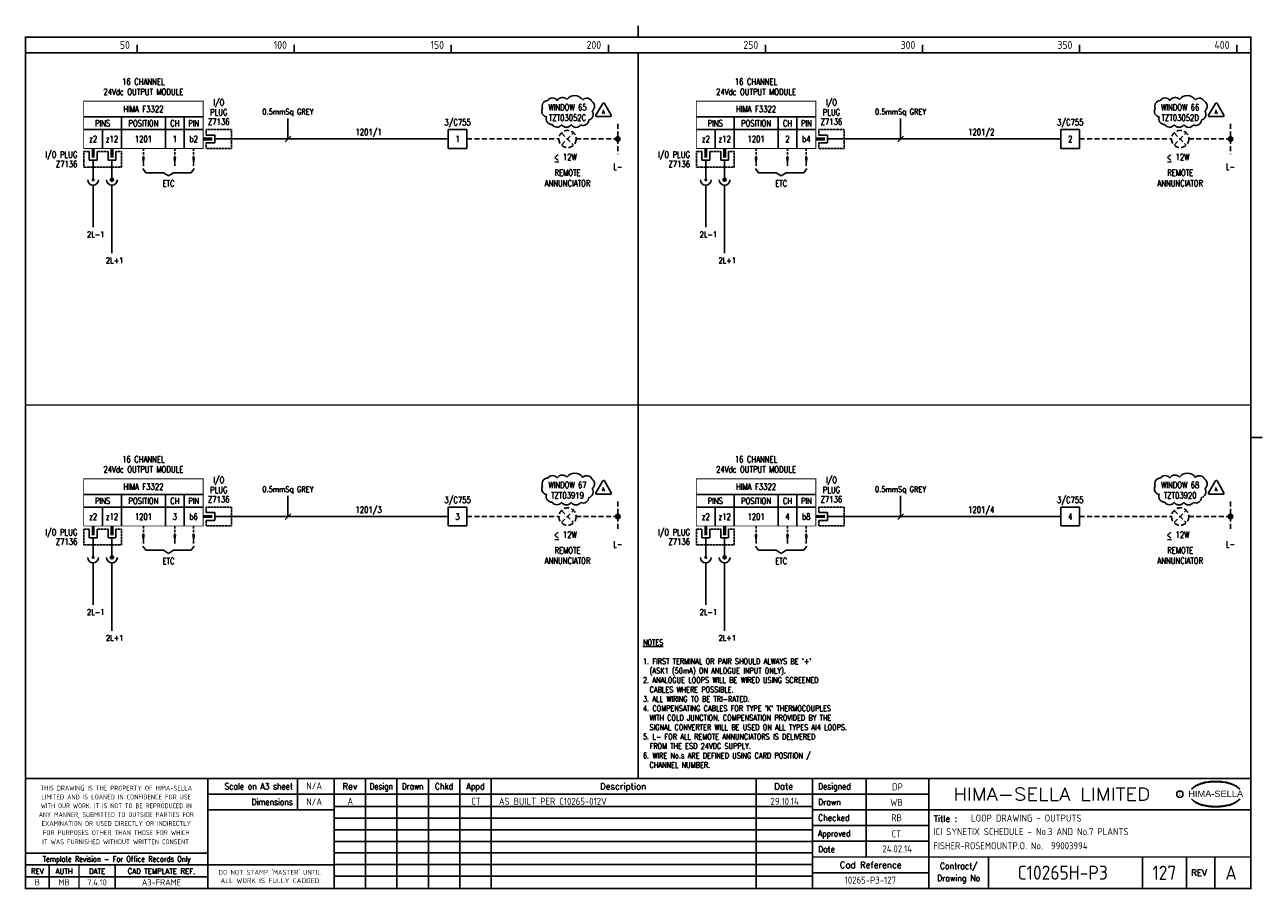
# Model space of a CAD drawing. Extents: x 14 to 408, y 0 to 275.
import ezdxf
from ezdxf.enums import TextEntityAlignment as Align

# ---------------------------------------------------------------- set-up
doc = ezdxf.new("R2010")
doc.units = 0
doc.header["$LTSCALE"] = 0.25
doc.header["$MEASUREMENT"] = 0
doc.linetypes.add('HIDDEN2', pattern=[4.7625, 3.175, -1.5875])
doc.layers.get('0').update_dxf_attribs({"color": 41, "linetype": 'CONTINUOUS'})
for name, color, linetype in [('00-DRG_FRAME', 12, 'CONTINUOUS'), ('01-DRAW', 7, 'CONTINUOUS'), ('04-OUTLINE', 6, 'CONTINUOUS'), ('051-TEXT', 2, 'CONTINUOUS'), ('117', 7, 'CONTINUOUS'), ('117-TEXT', 2, 'CONTINUOUS'), ('DIM', 3, 'CONTINUOUS'), ('LAB', 2, 'CONTINUOUS'), ('RACK', 2, 'CONTINUOUS'), ('SLOT', 2, 'CONTINUOUS'), ('SNA', 2, 'CONTINUOUS'), ('TEXT', 2, 'CONTINUOUS'), ('TPOL', 3, 'CONTINUOUS'), ('XR_FUNCTION', 2, 'CONTINUOUS'), ('XR_MAIN', 2, 'CONTINUOUS')]:
    doc.layers.add(name, color=color, linetype=linetype)
doc.styles.add('ARIAL', font='arial.ttf', dxfattribs={"height": 2.5})
doc.styles.add('CROSSREF', font='romans.shx', dxfattribs={"width": 0.8, "height": 2})
doc.styles.add('FUNCTION', font='ROMANS.shx', dxfattribs={"width": 0.8, "height": 2.5})
doc.styles.add('ISO', font='iso.shx')
doc.styles.add('PINS', font='ROMANS.shx', dxfattribs={"width": 0.8, "height": 2.5})
doc.styles.add('RACK', font='ROMANS.shx', dxfattribs={"width": 0.8, "height": 2.5})
doc.styles.add('ROMAND', font='ROMAND')
doc.styles.add('ROMANS', font='romans.shx', dxfattribs={"width": 0.8})
doc.styles.add('SLOT', font='romans.shx', dxfattribs={"width": 0.8, "height": 2})
doc.styles.add('SYMBOL', font='ROMANS.shx', dxfattribs={"width": 0.8, "height": 20})

# ---------------------------------------------------------------- blocks, each defined once
blk = doc.blocks.new('A3-REVA')
at = {"layer": '051-TEXT', "style": 'ISO'}
for tag, p in [('DESIGNED', (292.01, 31.7)), ('A', (117.73, 27.28)), ('DES', (127.73, 27.28)), ('DRN', (137.73, 27.28)), ('CHKD', (147.73, 27.28)), ('APPD', (157.73, 27.28)), ('DATE', (256, 27.28)), ('DRAWN', (291.72, 26.77)), ('CHECKED', (291.72, 21.89)), ('APPD', (291.65, 16.79)), ('DATE', (291.92, 11.96))]:
    blk.add_attdef(tag, text='', height=2.25, dxfattribs=at).set_placement(p, align=Align.CENTER)
blk.add_attdef('DESCRIPTION', (165.03, 27.28), '', height=2.25, dxfattribs=at)
blk = doc.blocks.new('A3-TITLE')
at = {"layer": '051-TEXT', "style": 'ISO'}
blk.add_attdef('TITLE_1', (315.46, 21.78), '', height=2.25, dxfattribs=at)
for tag, p in [('DRGNO', (376.96, 3.24)), ('REV.', (398.2, 3.24))]:
    blk.add_attdef(tag, text='', height=4.5, dxfattribs=at).set_placement(p, align=Align.CENTER)
blk = doc.blocks.new('A3-CONTRACT')
at = {"layer": '051-TEXT', "color": 41, "style": 'ISO'}
for tag, height, p in [('SCALE', 2.25, (106.71, 31.82)), ('DIMS', 2.25, (106.71, 26.8)), ('CAD-REF', 2.25, (283.73, 1.84)), ('CONTRACT', 4.5, (344.94, 3.1))]:
    blk.add_attdef(tag, text='', height=height, dxfattribs=at).set_placement(p, align=Align.CENTER)
for tag, p in [('TITLE_2', (303.86, 17.28)), ('TITLE_3', (303.79, 12.78))]:
    blk.add_attdef(tag, p, '', height=2.25, dxfattribs=at)
blk = doc.blocks.new('DOT')
for radius in [0.75, 0.65, 0.55, 0.45, 0.35, 0.25, 0.15, 0.05]:
    blk.add_circle((0, 0), radius)
blk = doc.blocks.new('F3322-01')
for p, q in [((-38, 7), (0, 7)), ((-26, 7), (-26, -3)), ((-12, 7), (-12, -3)), ((-6, 7), (-6, -3)), ((-38, 3), (0, 3)), ((-32, 3), (-32, -3)), ((1, 1.25), (3.75, 1.25)), ((3.75, 1.25), (3.75, -1.25)), ((3.75, 0), (9, 0)), ((3.75, -1.25), (1, -1.25)), ((-36.25, -4), (-36.25, -6.75)), ((-36.25, -6.75), (-33.75, -6.75)), ((-35, -6.75), (-35, -9)), ((-33.75, -6.75), (-33.75, -4)), ((-30.25, -4), (-30.25, -6.75)), ((-30.25, -6.75), (-27.75, -6.75)), ((-29, -6.75), (-29, -9)), ((-27.75, -6.75), (-27.75, -4))]:
    blk.add_line(p, q)
at = {"const_width": 0.3}
blk.add_lwpolyline([(0, -3), (-38, -3), (-38, 12), (0, 12)], close=True, dxfattribs=at)
blk.add_lwpolyline([(3, 0, 1, 1, 0), (0, 0, 0.5, 0.5, 0)], format="xyseb")
at = {"color": 3, "linetype": 'HIDDEN2', "ltscale": 0.4}
for points in [[(1, 1.25), (1, 3), (9, 3), (9, -3), (1, -3), (1, -1.25)], [(-36.25, -4), (-38, -4), (-38, -9), (-26, -9), (-26, -4), (-27.75, -4)], [(-30.25, -4), (-33.75, -4)]]:
    blk.add_lwpolyline(points, dxfattribs=at)
at = {"const_width": 1}
for points in [[(-35, -6), (-35, -3)], [(-29, -6), (-29, -3)]]:
    blk.add_lwpolyline(points, dxfattribs=at)
at = {"layer": 'LAB', "style": 'PINS', "width": 0.8, "flags": 1}
blk.add_attdef('LAB1', text='', height=1.5, dxfattribs=at).set_placement((-41, -1), align=Align.RIGHT)
at = {"layer": 'RACK', "style": 'RACK', "width": 0.8}
blk.add_attdef('SLOT', text='', height=2, dxfattribs=at).set_placement((-19, 0), align=Align.MIDDLE)
at = {"layer": 'SLOT', "style": 'SLOT', "width": 0.8}
blk.add_attdef('ADD1', text='', height=2, dxfattribs=at).set_placement((-9, 0), align=Align.MIDDLE)
at = {"layer": 'SNA', "style": 'SYMBOL', "width": 0.8, "flags": 1}
blk.add_attdef('SNA', text='', height=1.5, dxfattribs=at).set_placement((-41, 5), align=Align.RIGHT)
at = {"layer": 'TEXT', "style": 'ROMANS', "width": 0.8}
for s, p in [('24Vdc OUTPUT MODULE', (-19, 14)), ('16 CHANNEL', (-19, 17.25))]:
    blk.add_text(s, height=2, dxfattribs=at).set_placement(p, align=Align.CENTER)
for s, p in [('I/O', (5, 11.5)), ('HIMA F3322', (-19, 9.5)), ('PLUG', (5, 8.5)), ('PINS', (-32, 5)), ('POSITION', (-19, 5)), ('CH', (-9, 5)), ('PIN', (-3, 5)), ('Z7136', (5, 5.5)), ('z2', (-35, 0)), ('z12', (-29, 0)), ('b2', (-3, 0))]:
    blk.add_text(s, height=2, dxfattribs=at).set_placement(p, align=Align.MIDDLE)
for s, p in [('I/O PLUG', (-40, -5)), ('Z7136', (-40, -8))]:
    blk.add_text(s, height=2, dxfattribs=at).set_placement(p, align=Align.MIDDLE_RIGHT)
at = {"layer": 'TPOL', "color": 2, "style": 'PINS', "width": 0.8}
blk.add_attdef('CN1', text='', height=2, dxfattribs=at).set_placement((-3, 0), align=Align.MIDDLE)
at = {"layer": 'TPOL', "style": 'PINS', "width": 0.8, "flags": 1}
blk.add_attdef('CN2', text='', height=1, dxfattribs=at).set_placement((9, 0), align=Align.MIDDLE_RIGHT)
for tag, p in [('CN3', (-35, -9)), ('CN4', (-29, -9))]:
    blk.add_attdef(tag, text='', height=1, dxfattribs=at).set_placement(p, align=Align.BOTTOM_CENTER)
at = {"layer": 'XR_FUNCTION', "style": 'FUNCTION', "width": 0.8, "flags": 1}
blk.add_attdef('XR_FUNCTION', text='', height=1.5, dxfattribs=at).set_placement((-41, 7), align=Align.RIGHT)
at = {"layer": 'XR_MAIN', "style": 'CROSSREF', "width": 0.8, "flags": 1}
blk.add_attdef('XR_MAIN', text='', height=1.5, dxfattribs=at).set_placement((-41, 1), align=Align.RIGHT)
blk = doc.blocks.new('F3322-02')
for p, q in [((-38, 7), (0, 7)), ((-26, 7), (-26, -3)), ((-12, 7), (-12, -3)), ((-6, 7), (-6, -3)), ((-38, 3), (0, 3)), ((-32, 3), (-32, -3)), ((1, 1.25), (3.75, 1.25)), ((3.75, 1.25), (3.75, -1.25)), ((3.75, 0), (9, 0)), ((3.75, -1.25), (1, -1.25)), ((-36.25, -4), (-36.25, -6.75)), ((-36.25, -6.75), (-33.75, -6.75)), ((-35, -6.75), (-35, -9)), ((-33.75, -6.75), (-33.75, -4)), ((-30.25, -4), (-30.25, -6.75)), ((-30.25, -6.75), (-27.75, -6.75)), ((-29, -6.75), (-29, -9)), ((-27.75, -6.75), (-27.75, -4))]:
    blk.add_line(p, q)
at = {"const_width": 0.3}
blk.add_lwpolyline([(0, -3), (-38, -3), (-38, 12), (0, 12)], close=True, dxfattribs=at)
blk.add_lwpolyline([(3, 0, 1, 1, 0), (0, 0, 0.5, 0.5, 0)], format="xyseb")
at = {"color": 3, "linetype": 'HIDDEN2', "ltscale": 0.4}
for points in [[(1, 1.25), (1, 3), (9, 3), (9, -3), (1, -3), (1, -1.25)], [(-36.25, -4), (-38, -4), (-38, -9), (-26, -9), (-26, -4), (-27.75, -4)], [(-30.25, -4), (-33.75, -4)]]:
    blk.add_lwpolyline(points, dxfattribs=at)
at = {"const_width": 1}
for points in [[(-35, -6), (-35, -3)], [(-29, -6), (-29, -3)]]:
    blk.add_lwpolyline(points, dxfattribs=at)
at = {"layer": 'LAB', "style": 'PINS', "width": 0.8, "flags": 1}
blk.add_attdef('LAB1', text='', height=1.5, dxfattribs=at).set_placement((-41, -1), align=Align.RIGHT)
at = {"layer": 'RACK', "style": 'RACK', "width": 0.8}
blk.add_attdef('SLOT', text='', height=2, dxfattribs=at).set_placement((-19, 0), align=Align.MIDDLE)
at = {"layer": 'SLOT', "style": 'SLOT', "width": 0.8}
blk.add_attdef('ADD1', text='', height=2, dxfattribs=at).set_placement((-9, 0), align=Align.MIDDLE)
at = {"layer": 'SNA', "style": 'SYMBOL', "width": 0.8, "flags": 1}
blk.add_attdef('SNA', text='', height=1.5, dxfattribs=at).set_placement((-41, 5), align=Align.RIGHT)
at = {"layer": 'TEXT', "style": 'ROMANS', "width": 0.8}
for s, p in [('24Vdc OUTPUT MODULE', (-19, 14)), ('16 CHANNEL', (-19, 17.25))]:
    blk.add_text(s, height=2, dxfattribs=at).set_placement(p, align=Align.CENTER)
for s, p in [('I/O', (5, 11.5)), ('HIMA F3322', (-19, 9.5)), ('PLUG', (5, 8.5)), ('PINS', (-32, 5)), ('POSITION', (-19, 5)), ('CH', (-9, 5)), ('PIN', (-3, 5)), ('Z7136', (5, 5.5)), ('z2', (-35, 0)), ('z12', (-29, 0)), ('b4', (-3, 0))]:
    blk.add_text(s, height=2, dxfattribs=at).set_placement(p, align=Align.MIDDLE)
for s, p in [('I/O PLUG', (-40, -5)), ('Z7136', (-40, -8))]:
    blk.add_text(s, height=2, dxfattribs=at).set_placement(p, align=Align.MIDDLE_RIGHT)
at = {"layer": 'TPOL', "color": 2, "style": 'PINS', "width": 0.8}
blk.add_attdef('CN1', text='', height=2, dxfattribs=at).set_placement((-3, 0), align=Align.MIDDLE)
at = {"layer": 'TPOL', "style": 'PINS', "width": 0.8, "flags": 1}
blk.add_attdef('CN2', text='', height=1, dxfattribs=at).set_placement((9, 0), align=Align.MIDDLE_RIGHT)
for tag, p in [('CN3', (-35, -9)), ('CN4', (-29, -9))]:
    blk.add_attdef(tag, text='', height=1, dxfattribs=at).set_placement(p, align=Align.BOTTOM_CENTER)
at = {"layer": 'XR_FUNCTION', "style": 'FUNCTION', "width": 0.8, "flags": 1}
blk.add_attdef('XR_FUNCTION', text='', height=1.5, dxfattribs=at).set_placement((-41, 7), align=Align.RIGHT)
at = {"layer": 'XR_MAIN', "style": 'CROSSREF', "width": 0.8, "flags": 1}
blk.add_attdef('XR_MAIN', text='', height=1.5, dxfattribs=at).set_placement((-41, 1), align=Align.RIGHT)
blk = doc.blocks.new('F3322-03')
for p, q in [((-38, 7), (0, 7)), ((-26, 7), (-26, -3)), ((-12, 7), (-12, -3)), ((-6, 7), (-6, -3)), ((-38, 3), (0, 3)), ((-32, 3), (-32, -3)), ((1, 1.25), (3.75, 1.25)), ((3.75, 1.25), (3.75, -1.25)), ((3.75, 0), (9, 0)), ((3.75, -1.25), (1, -1.25)), ((-36.25, -4), (-36.25, -6.75)), ((-36.25, -6.75), (-33.75, -6.75)), ((-35, -6.75), (-35, -9)), ((-33.75, -6.75), (-33.75, -4)), ((-30.25, -4), (-30.25, -6.75)), ((-30.25, -6.75), (-27.75, -6.75)), ((-29, -6.75), (-29, -9)), ((-27.75, -6.75), (-27.75, -4))]:
    blk.add_line(p, q)
at = {"const_width": 0.3}
blk.add_lwpolyline([(0, -3), (-38, -3), (-38, 12), (0, 12)], close=True, dxfattribs=at)
blk.add_lwpolyline([(3, 0, 1, 1, 0), (0, 0, 0.5, 0.5, 0)], format="xyseb")
at = {"color": 3, "linetype": 'HIDDEN2', "ltscale": 0.4}
for points in [[(1, 1.25), (1, 3), (9, 3), (9, -3), (1, -3), (1, -1.25)], [(-36.25, -4), (-38, -4), (-38, -9), (-26, -9), (-26, -4), (-27.75, -4)], [(-30.25, -4), (-33.75, -4)]]:
    blk.add_lwpolyline(points, dxfattribs=at)
at = {"const_width": 1}
for points in [[(-35, -6), (-35, -3)], [(-29, -6), (-29, -3)]]:
    blk.add_lwpolyline(points, dxfattribs=at)
at = {"layer": 'LAB', "style": 'PINS', "width": 0.8, "flags": 1}
blk.add_attdef('LAB1', text='', height=1.5, dxfattribs=at).set_placement((-41, -1), align=Align.RIGHT)
at = {"layer": 'RACK', "style": 'RACK', "width": 0.8}
blk.add_attdef('SLOT', text='', height=2, dxfattribs=at).set_placement((-19, 0), align=Align.MIDDLE)
at = {"layer": 'SLOT', "style": 'SLOT', "width": 0.8}
blk.add_attdef('ADD1', text='', height=2, dxfattribs=at).set_placement((-9, 0), align=Align.MIDDLE)
at = {"layer": 'SNA', "style": 'SYMBOL', "width": 0.8, "flags": 1}
blk.add_attdef('SNA', text='', height=1.5, dxfattribs=at).set_placement((-41, 5), align=Align.RIGHT)
at = {"layer": 'TEXT', "style": 'ROMANS', "width": 0.8}
for s, p in [('24Vdc OUTPUT MODULE', (-19, 14)), ('16 CHANNEL', (-19, 17.25))]:
    blk.add_text(s, height=2, dxfattribs=at).set_placement(p, align=Align.CENTER)
for s, p in [('I/O', (5, 11.5)), ('HIMA F3322', (-19, 9.5)), ('PLUG', (5, 8.5)), ('PINS', (-32, 5)), ('POSITION', (-19, 5)), ('CH', (-9, 5)), ('PIN', (-3, 5)), ('Z7136', (5, 5.5)), ('z2', (-35, 0)), ('z12', (-29, 0)), ('b6', (-3, 0))]:
    blk.add_text(s, height=2, dxfattribs=at).set_placement(p, align=Align.MIDDLE)
for s, p in [('I/O PLUG', (-40, -5)), ('Z7136', (-40, -8))]:
    blk.add_text(s, height=2, dxfattribs=at).set_placement(p, align=Align.MIDDLE_RIGHT)
at = {"layer": 'TPOL', "color": 2, "style": 'PINS', "width": 0.8}
blk.add_attdef('CN1', text='', height=2, dxfattribs=at).set_placement((-3, 0), align=Align.MIDDLE)
at = {"layer": 'TPOL', "style": 'PINS', "width": 0.8, "flags": 1}
blk.add_attdef('CN2', text='', height=1, dxfattribs=at).set_placement((9, 0), align=Align.MIDDLE_RIGHT)
for tag, p in [('CN3', (-35, -9)), ('CN4', (-29, -9))]:
    blk.add_attdef(tag, text='', height=1, dxfattribs=at).set_placement(p, align=Align.BOTTOM_CENTER)
at = {"layer": 'XR_FUNCTION', "style": 'FUNCTION', "width": 0.8, "flags": 1}
blk.add_attdef('XR_FUNCTION', text='', height=1.5, dxfattribs=at).set_placement((-41, 7), align=Align.RIGHT)
at = {"layer": 'XR_MAIN', "style": 'CROSSREF', "width": 0.8, "flags": 1}
blk.add_attdef('XR_MAIN', text='', height=1.5, dxfattribs=at).set_placement((-41, 1), align=Align.RIGHT)
blk = doc.blocks.new('F3322-04')
for p, q in [((-38, 7), (0, 7)), ((-26, 7), (-26, -3)), ((-12, 7), (-12, -3)), ((-6, 7), (-6, -3)), ((-38, 3), (0, 3)), ((-32, 3), (-32, -3)), ((1, 1.25), (3.75, 1.25)), ((3.75, 1.25), (3.75, -1.25)), ((3.75, 0), (9, 0)), ((3.75, -1.25), (1, -1.25)), ((-36.25, -4), (-36.25, -6.75)), ((-36.25, -6.75), (-33.75, -6.75)), ((-35, -6.75), (-35, -9)), ((-33.75, -6.75), (-33.75, -4)), ((-30.25, -4), (-30.25, -6.75)), ((-30.25, -6.75), (-27.75, -6.75)), ((-29, -6.75), (-29, -9)), ((-27.75, -6.75), (-27.75, -4))]:
    blk.add_line(p, q)
at = {"const_width": 0.3}
blk.add_lwpolyline([(0, -3), (-38, -3), (-38, 12), (0, 12)], close=True, dxfattribs=at)
blk.add_lwpolyline([(3, 0, 1, 1, 0), (0, 0, 0.5, 0.5, 0)], format="xyseb")
at = {"color": 3, "linetype": 'HIDDEN2', "ltscale": 0.4}
for points in [[(1, 1.25), (1, 3), (9, 3), (9, -3), (1, -3), (1, -1.25)], [(-36.25, -4), (-38, -4), (-38, -9), (-26, -9), (-26, -4), (-27.75, -4)], [(-30.25, -4), (-33.75, -4)]]:
    blk.add_lwpolyline(points, dxfattribs=at)
at = {"const_width": 1}
for points in [[(-35, -6), (-35, -3)], [(-29, -6), (-29, -3)]]:
    blk.add_lwpolyline(points, dxfattribs=at)
at = {"layer": 'LAB', "style": 'PINS', "width": 0.8, "flags": 1}
blk.add_attdef('LAB1', text='', height=1.5, dxfattribs=at).set_placement((-41, -1), align=Align.RIGHT)
at = {"layer": 'RACK', "style": 'RACK', "width": 0.8}
blk.add_attdef('SLOT', text='', height=2, dxfattribs=at).set_placement((-19, 0), align=Align.MIDDLE)
at = {"layer": 'SLOT', "style": 'SLOT', "width": 0.8}
blk.add_attdef('ADD1', text='', height=2, dxfattribs=at).set_placement((-9, 0), align=Align.MIDDLE)
at = {"layer": 'SNA', "style": 'SYMBOL', "width": 0.8, "flags": 1}
blk.add_attdef('SNA', text='', height=1.5, dxfattribs=at).set_placement((-41, 5), align=Align.RIGHT)
at = {"layer": 'TEXT', "style": 'ROMANS', "width": 0.8}
for s, p in [('24Vdc OUTPUT MODULE', (-19, 14)), ('16 CHANNEL', (-19, 17.25))]:
    blk.add_text(s, height=2, dxfattribs=at).set_placement(p, align=Align.CENTER)
for s, p in [('I/O', (5, 11.5)), ('HIMA F3322', (-19, 9.5)), ('PLUG', (5, 8.5)), ('PINS', (-32, 5)), ('POSITION', (-19, 5)), ('CH', (-9, 5)), ('PIN', (-3, 5)), ('Z7136', (5, 5.5)), ('z2', (-35, 0)), ('z12', (-29, 0)), ('b8', (-3, 0))]:
    blk.add_text(s, height=2, dxfattribs=at).set_placement(p, align=Align.MIDDLE)
for s, p in [('I/O PLUG', (-40, -5)), ('Z7136', (-40, -8))]:
    blk.add_text(s, height=2, dxfattribs=at).set_placement(p, align=Align.MIDDLE_RIGHT)
at = {"layer": 'TPOL', "color": 2, "style": 'PINS', "width": 0.8}
blk.add_attdef('CN1', text='', height=2, dxfattribs=at).set_placement((-3, 0), align=Align.MIDDLE)
at = {"layer": 'TPOL', "style": 'PINS', "width": 0.8, "flags": 1}
blk.add_attdef('CN2', text='', height=1, dxfattribs=at).set_placement((9, 0), align=Align.MIDDLE_RIGHT)
for tag, p in [('CN3', (-35, -9)), ('CN4', (-29, -9))]:
    blk.add_attdef(tag, text='', height=1, dxfattribs=at).set_placement(p, align=Align.BOTTOM_CENTER)
at = {"layer": 'XR_FUNCTION', "style": 'FUNCTION', "width": 0.8, "flags": 1}
blk.add_attdef('XR_FUNCTION', text='', height=1.5, dxfattribs=at).set_placement((-41, 7), align=Align.RIGHT)
at = {"layer": 'XR_MAIN', "style": 'CROSSREF', "width": 0.8, "flags": 1}
blk.add_attdef('XR_MAIN', text='', height=1.5, dxfattribs=at).set_placement((-41, 1), align=Align.RIGHT)
blk = doc.blocks.new('A3-REVB')
at = {"layer": '051-TEXT', "style": 'ISO'}
for tag, p in [('A', (124.85, -20.36)), ('DES', (134.85, -20.36)), ('DRN', (144.85, -20.36)), ('CHKD', (154.85, -20.36)), ('APPD', (164.85, -20.36)), ('DATE', (263.12, -20.36))]:
    blk.add_attdef(tag, text='', height=2.25, dxfattribs=at).set_placement(p, align=Align.CENTER)
blk.add_attdef('DESCRIPTION', (172.15, -20.36), '', height=2.25, dxfattribs=at)

msp = doc.modelspace()

# ---------------------------------------------------------------- linework, layer by layer
at = {"layer": '00-DRG_FRAME'}
for p, q in [((50, 266.5), (50, 269)), ((100, 266.5), (100, 269)), ((150, 266.5), (150, 269)), ((200, 266.5), (200, 269)), ((250, 266.5), (250, 269)), ((300, 266.5), (300, 269)), ((350, 266.5), (350, 269)), ((400, 266.5), (400, 269)), ((101.01, 35.5), (101.01, 25.5)), ((122.7, 35.5), (122.7, 0.5)), ((132.7, 0.5), (132.7, 35.5)), ((142.7, 0.5), (142.7, 35.5)), ((152.7, 35.5), (152.7, 0.5)), ((162.7, 35.5), (162.7, 0.5)), ((247, 35.5), (247, 0.5)), ((282, 35.5), (282, 10.5)), ((265, 30.5), (302, 30.5)), ((265, 26.59), (112.7, 26.59)), ((302, 25.5), (265, 25.5)), ((265, 22.89), (112.7, 22.89)), ((265, 20.5), (302, 20.5)), ((265, 19.19), (112.7, 19.19)), ((265, 15.49), (112.7, 15.49)), ((302, 15.5), (265, 15.5)), ((265, 11.79), (112.7, 11.79)), ((265, 8.09), (112.7, 8.09)), ((321, 10.5), (321, 0.5)), ((370, 10.5), (370, 0.5)), ((384, 0.5), (384, 10.5)), ((393, 10.5), (393, 0.5)), ((72.5, 4.25), (14.5, 4.25)), ((265, 4.39), (112.7, 4.39)), ((302, 5.5), (265, 5.5))]:
    msp.add_line(p, q, dxfattribs=at)
at = {"layer": '00-DRG_FRAME', "const_width": 0.5}
for points in [[(209.5, 271.5), (209.5, 275.18)], [(209.5, 271.5), (209.5, 275.18)], [(14.5, 266.5), (404.5, 266.5)], [(209.5, 35.5), (209.5, 266.5)], [(14.5, 154.38), (404.5, 154.38)], [(404.5, 144.08), (408.18, 144.08)], [(404.5, 35.5), (14.5, 35.5)], [(72.5, 0.5), (72.5, 35.5)], [(112.7, 0.5), (112.7, 35.5)], [(265, 35.5), (265, 0.5)], [(302, 0.5), (302, 35.5)], [(265, 30.5), (72.5, 30.5)], [(112.7, 25.5), (72.5, 25.5)], [(404.5, 25.5), (302, 25.5)], [(14.5, 11.75), (72.5, 11.75)], [(14.5, 8), (72.5, 8)], [(22, 0.5), (22, 8)], [(31.5, 0.5), (31.5, 8)], [(43, 0.5), (43, 8)], [(112.7, 8), (72.5, 8)], [(265, 10.5), (404.5, 10.5)]]:
    msp.add_lwpolyline(points, dxfattribs=at)
msp.add_lwpolyline([(14.5, 0.5), (404.5, 0.5), (404.5, 271.5), (14.5, 271.5)], close=True, dxfattribs=at)
at = {"layer": '00-DRG_FRAME', "color": 3}
msp.add_circle((381.88, 30.5), 1, dxfattribs=at)
for centre, radius, start, end in [((390.6, 26.83), 7.24, 106.0532, 133.5024), ((390.88, 27.01), 7.3, 130.419, 136.057), ((390.11, 28.1), 5.98, 122.244, 131.6154), ((389.75, 28.78), 5.21, 111.8206, 122.8668), ((391.78, 24.7), 9.76, 107.5931, 113.9452), ((393.1, 18.5), 15.94, 89.2698, 106.3911), ((392.1, 23.52), 10.99, 96.0146, 107.3203), ((393.29, 16.31), 18.28, 92.8917, 97.3734), ((393.24, 18.86), 15.73, 89.7805, 93.1738), ((393.36, 18.86), 15.73, 86.8262, 90.2195), ((393.51, 18.5), 15.94, 73.6089, 90.7302), ((393.31, 16.31), 18.28, 82.6266, 87.1083), ((394.51, 23.52), 10.99, 72.6797, 83.9854), ((394.83, 24.7), 9.76, 66.0548, 72.4069), ((396, 26.83), 7.24, 46.4976, 73.9468), ((396.85, 28.78), 5.21, 57.1332, 68.1794), ((396.49, 28.1), 5.98, 48.3846, 57.756), ((395.73, 27.01), 7.3, 43.943, 49.581), ((390.88, 34.04), 7.3, 223.943, 229.581), ((390.6, 34.23), 7.24, 226.4976, 253.9468), ((390.11, 32.96), 5.98, 228.3846, 237.756), ((389.75, 32.28), 5.21, 237.1332, 248.1794), ((396, 34.23), 7.24, 286.0532, 313.5024), ((396.85, 32.28), 5.21, 291.8206, 302.8668), ((396.49, 32.96), 5.98, 302.244, 311.6154), ((395.73, 34.04), 7.3, 310.419, 316.057), ((391.78, 36.36), 9.76, 246.0548, 252.4069), ((393.1, 42.56), 15.94, 253.6089, 270.7302), ((392.1, 37.54), 10.99, 252.6797, 263.9854), ((393.29, 44.75), 18.28, 262.6266, 267.1083), ((393.24, 42.19), 15.73, 266.8262, 270.2195), ((393.51, 42.56), 15.94, 269.2698, 286.3911), ((393.36, 42.19), 15.73, 269.7805, 273.1738), ((393.31, 44.75), 18.28, 272.8917, 277.3734), ((394.51, 37.54), 10.99, 276.0146, 287.3203), ((394.83, 36.36), 9.76, 287.5931, 293.9452)]:
    msp.add_arc(centre, radius, start, end, dxfattribs=at)
at = {"layer": '01-DRAW'}
for p, q in [((149, 242.08), (155, 242.08)), ((149, 236.08), (149, 242.08)), ((155, 242.08), (155, 236.08)), ((344, 242.08), (350, 242.08)), ((344, 236.08), (344, 242.08)), ((350, 242.08), (350, 236.08)), ((149, 239.08), (80, 239.08)), ((344, 239.08), (275, 239.08)), ((155, 236.08), (149, 236.08)), ((350, 236.08), (344, 236.08)), ((36, 230.08), (36, 226.08)), ((42, 230.08), (42, 226.08)), ((51.8, 229.63), (52.77, 228.33)), ((68.2, 229.63), (67.23, 228.33)), ((231, 230.08), (231, 226.08)), ((237, 230.08), (237, 226.08)), ((246.8, 229.63), (247.77, 228.33)), ((263.2, 229.63), (262.23, 228.33)), ((52.77, 228.33), (58.38, 228.33)), ((58.38, 228.33), (60, 227.36)), ((61.62, 228.33), (60, 227.36)), ((61.62, 228.33), (67.23, 228.33)), ((247.77, 228.33), (253.38, 228.33)), ((253.38, 228.33), (255, 227.36)), ((256.62, 228.33), (255, 227.36)), ((256.62, 228.33), (262.23, 228.33)), ((36, 224.35), (36, 210.95)), ((42, 224.35), (42, 202.69)), ((42, 224.35), (42, 202.69)), ((231, 224.35), (231, 210.95)), ((237, 224.35), (237, 202.69)), ((237, 224.35), (237, 202.69)), ((149, 118.88), (80, 118.88)), ((149, 121.88), (155, 121.88)), ((149, 115.88), (149, 121.88)), ((155, 121.88), (155, 115.88)), ((344, 118.88), (275, 118.88)), ((344, 121.88), (350, 121.88)), ((344, 115.88), (344, 121.88)), ((350, 121.88), (350, 115.88)), ((155, 115.88), (149, 115.88)), ((350, 115.88), (344, 115.88)), ((36, 109.88), (36, 105.88)), ((42, 109.88), (42, 105.88)), ((51.8, 109.44), (52.77, 108.14)), ((52.77, 108.14), (58.38, 108.14)), ((58.38, 108.14), (60, 107.17)), ((61.62, 108.14), (60, 107.17)), ((61.62, 108.14), (67.23, 108.14)), ((68.2, 109.44), (67.23, 108.14)), ((231, 109.88), (231, 105.88)), ((237, 109.88), (237, 105.88)), ((246.8, 109.44), (247.77, 108.14)), ((247.77, 108.14), (253.38, 108.14)), ((253.38, 108.14), (255, 107.17)), ((256.62, 108.14), (255, 107.17)), ((256.62, 108.14), (262.23, 108.14)), ((263.2, 109.44), (262.23, 108.14)), ((36, 104.16), (36, 90.76)), ((42, 104.16), (42, 82.5)), ((42, 104.16), (42, 82.5)), ((231, 104.16), (231, 90.76)), ((237, 104.16), (237, 82.5)), ((237, 104.16), (237, 82.5))]:
    msp.add_line(p, q, dxfattribs=at)
at = {"layer": '01-DRAW', "color": 0, "linetype": 'HIDDEN2', "ltscale": 2}
for p, q in [((185.06, 237.13), (188.94, 241.02)), ((185.06, 241.02), (188.94, 237.13)), ((203, 243.88), (203, 234.28)), ((380.06, 237.13), (383.94, 241.02)), ((380.06, 241.02), (383.94, 237.13)), ((398, 243.88), (398, 234.28)), ((155, 239.08), (184.25, 239.08)), ((189.75, 239.08), (203, 239.08)), ((350, 239.08), (379.25, 239.08)), ((384.75, 239.08), (398, 239.08)), ((203, 123.68), (203, 114.08)), ((398, 123.68), (398, 114.08)), ((155, 118.88), (184.25, 118.88)), ((185.06, 116.94), (188.94, 120.83)), ((185.06, 120.83), (188.94, 116.94)), ((189.75, 118.88), (203, 118.88)), ((350, 118.88), (379.25, 118.88)), ((380.06, 116.94), (383.94, 120.83)), ((380.06, 120.83), (383.94, 116.94)), ((384.75, 118.88), (398, 118.88))]:
    msp.add_line(p, q, dxfattribs=at)
at = {"layer": '01-DRAW', "linetype": 'HIDDEN2'}
for p, q in [((52, 236.08), (52, 230.25)), ((62, 236.08), (62, 230.25)), ((68, 236.08), (68, 230.25)), ((247, 236.08), (247, 230.25)), ((257, 236.08), (257, 230.25)), ((263, 236.08), (263, 230.25)), ((52, 115.88), (52, 110.05)), ((62, 115.88), (62, 110.05)), ((68, 115.88), (68, 110.05)), ((247, 115.88), (247, 110.05)), ((257, 115.88), (257, 110.05)), ((263, 115.88), (263, 110.05))]:
    msp.add_line(p, q, dxfattribs=at)
at = {"layer": '01-DRAW', "const_width": 0.5}
for points in [[(35.75, 226.08, 1), (36.25, 226.08, 1)], [(41.75, 226.08, 1), (42.25, 226.08, 1)], [(230.75, 226.08, 1), (231.25, 226.08, 1)], [(236.75, 226.08, 1), (237.25, 226.08, 1)], [(35.75, 105.88, 1), (36.25, 105.88, 1)], [(41.75, 105.88, 1), (42.25, 105.88, 1)], [(230.75, 105.88, 1), (231.25, 105.88, 1)], [(236.75, 105.88, 1), (237.25, 105.88, 1)]]:
    msp.add_lwpolyline(points, format="xyb", close=True, dxfattribs=at)
at = {"layer": '01-DRAW', "color": 0, "linetype": 'HIDDEN2', "ltscale": 2}
for centre in [(187, 239.08), (382, 239.08), (187, 118.88), (382, 118.88)]:
    msp.add_circle(centre, 2.75, dxfattribs=at)
at = {"layer": '01-DRAW'}
for centre, radius in [((42, 226.08), 0.475), ((42, 226.08), 0.389), ((42, 226.08), 0.302), ((42, 226.08), 0.216), ((42, 226.08), 0.13), ((42, 226.08), 0.0432), ((237, 226.08), 0.475), ((237, 226.08), 0.389), ((237, 226.08), 0.302), ((237, 226.08), 0.216), ((237, 226.08), 0.13), ((237, 226.08), 0.0432), ((42, 105.88), 0.475), ((42, 105.88), 0.389), ((42, 105.88), 0.302), ((42, 105.88), 0.216), ((42, 105.88), 0.13), ((42, 105.88), 0.0432), ((237, 105.88), 0.475), ((237, 105.88), 0.389), ((237, 105.88), 0.302), ((237, 105.88), 0.216), ((237, 105.88), 0.13), ((237, 105.88), 0.0432)]:
    msp.add_circle(centre, radius, dxfattribs=at)
for centre in [(36, 226.08), (42, 226.08), (42, 226.08), (231, 226.08), (237, 226.08), (237, 226.08), (36, 105.88), (42, 105.88), (42, 105.88), (231, 105.88), (237, 105.88), (237, 105.88)]:
    msp.add_arc(centre, 1.73, 180, 0, dxfattribs=at)
for points in [[(52.5, 233.27), (51.5, 233.27), (52, 230.25)], [(62.5, 233.27), (61.5, 233.27), (62, 230.25)], [(68.5, 233.27), (67.5, 233.27), (68, 230.25)], [(247.5, 233.27), (246.5, 233.27), (247, 230.25)], [(257.5, 233.27), (256.5, 233.27), (257, 230.25)], [(263.5, 233.27), (262.5, 233.27), (263, 230.25)], [(52.5, 113.08), (51.5, 113.08), (52, 110.05)], [(62.5, 113.08), (61.5, 113.08), (62, 110.05)], [(68.5, 113.08), (67.5, 113.08), (68, 110.05)], [(247.5, 113.08), (246.5, 113.08), (247, 110.05)], [(257.5, 113.08), (256.5, 113.08), (257, 110.05)], [(263.5, 113.08), (262.5, 113.08), (263, 110.05)]]:
    msp.add_solid(points, dxfattribs=at)
at = {"layer": '04-OUTLINE'}
for points in [[(186.78, 251.6, 0.520567), (183.7, 251.37, 0.520567), (183.7, 251.37, 0.520567), (180.68, 251.32, 0.520567), (180.68, 251.32, 0.520567), (179, 248.8, 0.520567), (179, 248.8, 0.520567), (180.34, 246.11, 0.520567), (180.34, 246.11, 0.520567), (182.08, 243.65, 0.520567), (182.08, 243.65, 0.520567), (185.1, 243.59, 0.520567), (185.1, 243.59, 0.520567), (188.18, 243.59, 0.520567), (188.18, 243.59, 0.520567), (191.21, 243.54, 0.520567), (191.21, 243.54, 0.520567), (193.79, 245.1, 0.520567), (193.79, 245.1, 0.520567), (194.85, 247.96, 0.520567), (194.85, 247.96, 0.520567), (194.8, 250.98, 0.520567), (194.8, 250.98, 0.520567), (191.83, 251.54, 0.520567), (191.83, 251.54, 0.520567)], [(381.78, 251.6, 0.520567), (378.7, 251.37, 0.520567), (378.7, 251.37, 0.520567), (375.68, 251.32, 0.520567), (375.68, 251.32, 0.520567), (374, 248.8, 0.520567), (374, 248.8, 0.520567), (375.34, 246.11, 0.520567), (375.34, 246.11, 0.520567), (377.08, 243.65, 0.520567), (377.08, 243.65, 0.520567), (380.1, 243.59, 0.520567), (380.1, 243.59, 0.520567), (383.18, 243.59, 0.520567), (383.18, 243.59, 0.520567), (386.21, 243.54, 0.520567), (386.21, 243.54, 0.520567), (388.79, 245.1, 0.520567), (388.79, 245.1, 0.520567), (389.85, 247.96, 0.520567), (389.85, 247.96, 0.520567), (389.8, 250.98, 0.520567), (389.8, 250.98, 0.520567), (386.83, 251.54, 0.520567), (386.83, 251.54, 0.520567)], [(198.21, 250.41), (196.04, 246.66, 0.57735), (196.31, 246.19), (200.64, 246.19, 0.57735), (200.91, 246.66), (198.75, 250.41, 0.57735)], [(393.21, 250.41), (391.04, 246.66, 0.57735), (391.31, 246.19), (395.64, 246.19, 0.57735), (395.91, 246.66), (393.75, 250.41, 0.57735)], [(186.78, 131.4, 0.520567), (183.7, 131.18, 0.520567), (183.7, 131.18, 0.520567), (180.68, 131.12, 0.520567), (180.68, 131.12, 0.520567), (179, 128.6, 0.520567), (179, 128.6, 0.520567), (180.34, 125.92, 0.520567), (180.34, 125.92, 0.520567), (182.08, 123.46, 0.520567), (182.08, 123.46, 0.520567), (185.1, 123.4, 0.520567), (185.1, 123.4, 0.520567), (188.18, 123.4, 0.520567), (188.18, 123.4, 0.520567), (191.21, 123.34, 0.520567), (191.21, 123.34, 0.520567), (193.79, 124.91, 0.520567), (193.79, 124.91, 0.520567), (194.85, 127.77, 0.520567), (194.85, 127.77, 0.520567), (194.8, 130.79, 0.520567), (194.8, 130.79, 0.520567), (191.83, 131.35, 0.520567), (191.83, 131.35, 0.520567)], [(198.21, 130.22), (196.04, 126.47, 0.57735), (196.31, 126), (200.64, 126, 0.57735), (200.91, 126.47), (198.75, 130.22, 0.57735)], [(381.78, 131.4, 0.520567), (378.7, 131.18, 0.520567), (378.7, 131.18, 0.520567), (375.68, 131.12, 0.520567), (375.68, 131.12, 0.520567), (374, 128.6, 0.520567), (374, 128.6, 0.520567), (375.34, 125.92, 0.520567), (375.34, 125.92, 0.520567), (377.08, 123.46, 0.520567), (377.08, 123.46, 0.520567), (380.1, 123.4, 0.520567), (380.1, 123.4, 0.520567), (383.18, 123.4, 0.520567), (383.18, 123.4, 0.520567), (386.21, 123.34, 0.520567), (386.21, 123.34, 0.520567), (388.79, 124.91, 0.520567), (388.79, 124.91, 0.520567), (389.85, 127.77, 0.520567), (389.85, 127.77, 0.520567), (389.8, 130.79, 0.520567), (389.8, 130.79, 0.520567), (386.83, 131.35, 0.520567), (386.83, 131.35, 0.520567)], [(393.21, 130.22), (391.04, 126.47, 0.57735), (391.31, 126), (395.64, 126, 0.57735), (395.91, 126.47), (393.75, 130.22, 0.57735)]]:
    msp.add_lwpolyline(points, format="xyb", close=True, dxfattribs=at)
at = {"layer": 'DIM'}
for p, q in [((98, 239.08), (98, 245.62)), ((293, 239.08), (293, 245.62)), ((97.1, 238.18), (98.9, 239.98)), ((292.1, 238.18), (293.9, 239.98)), ((98, 118.88), (98, 125.43)), ((293, 118.88), (293, 125.43)), ((97.1, 117.98), (98.9, 119.78)), ((292.1, 117.98), (293.9, 119.78))]:
    msp.add_line(p, q, dxfattribs=at)

# ---------------------------------------------------------------- block references
at = {"layer": '00-DRG_FRAME'}
for name, p, values in [('A3-CONTRACT', (-0.35, 0.19), {'TITLE_2': 'ICI SYNETIX SCHEDULE - No.3 AND No.7 PLANTS', 'TITLE_3': 'FISHER-ROSEMOUNTP.O. No.  99003994', 'CAD-REF': '10265-P3-127', 'CONTRACT': 'C10265H-P3', 'SCALE': 'N/A', 'DIMS': 'N/A'}), ('A3-REVB', (-7, 47.47), {'A': 'A', 'APPD': 'CT', 'DESCRIPTION': 'AS BUILT PER C10265-012V', 'DATE': '29.10.14'}), ('A3-TITLE', (0, 0), {'TITLE_1': 'LOOP DRAWING - OUTPUTS', 'DRGNO': '127', 'REV.': 'A'})]:
    msp.add_blockref(name, p, dxfattribs=at).add_auto_attribs(values)
ref = msp.add_blockref('A3-REVA', (0, 0), dxfattribs=at)
ref.add_attrib('DESIGNED', 'DP', dxfattribs={"layer": '051-TEXT', "height": 2.25, "style": 'ISO'}).set_placement((292.01, 31.7), align=Align.CENTER)
ref.add_attrib('DRAWN', 'WB', dxfattribs={"layer": '051-TEXT', "height": 2.25, "style": 'ISO'}).set_placement((291.72, 26.77), align=Align.CENTER)
ref.add_attrib('CHECKED', 'RB', dxfattribs={"layer": '051-TEXT', "height": 2.25, "style": 'ISO'}).set_placement((291.72, 21.89), align=Align.CENTER)
ref.add_attrib('APPD', 'CT', dxfattribs={"layer": '051-TEXT', "height": 2.25, "style": 'ISO'}).set_placement((291.65, 16.79), align=Align.CENTER)
ref.add_attrib('DATE', '24.02.14', dxfattribs={"layer": '051-TEXT', "height": 2.25, "style": 'ISO'}).set_placement((291.92, 11.96), align=Align.CENTER)
at = {"layer": '01-DRAW'}
for name, p, values in [('F3322-01', (71, 239.08), {'CN1': 'b2', 'SLOT': '1201', 'ADD1': '1'}), ('F3322-02', (266, 239.08), {'CN1': 'b4', 'SLOT': '1201', 'ADD1': '2'}), ('F3322-03', (71, 118.88), {'CN1': 'b6', 'SLOT': '1201', 'ADD1': '3'}), ('F3322-04', (266, 118.88), {'CN1': 'b8', 'SLOT': '1201', 'ADD1': '4'})]:
    msp.add_blockref(name, p, dxfattribs=at).add_auto_attribs(values)
at = {"layer": '117', "linetype": 'HIDDEN2', "xscale": 0.9600000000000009, "yscale": 0.9600000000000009, "zscale": 0.9600000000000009}
for p in [(203, 239.08), (398, 239.08), (203, 118.88), (398, 118.88)]:
    msp.add_blockref('DOT', p, dxfattribs=at)

# ---------------------------------------------------------------- texts
at = {"layer": '00-DRG_FRAME', "style": 'ISO'}
for s, p in [('50', (47.69, 267.75)), ('100', (97.69, 267.75)), ('150', (147.69, 267.75)), ('200', (197.69, 267.75)), ('250', (247.69, 267.75)), ('300', (297.69, 267.75)), ('350', (347.69, 267.75)), ('400', (397.69, 267.75))]:
    msp.add_text(s, height=2.5, dxfattribs=at).set_placement(p, align=Align.RIGHT)
at = {"layer": '00-DRG_FRAME', "color": 3, "style": 'ISO'}
for s, width, p in [('THIS DRAWING IS THE PROPERTY OF HIMA-SELLA', 0.9, (43.36, 32.44)), ("DO NOT STAMP 'MASTER' UNTIL", 0.95, (92.25, 5.79))]:
    msp.add_text(s, height=1.53, dxfattribs=dict(at, width=width)).set_placement(p, align=Align.MIDDLE)
at = {"layer": '00-DRG_FRAME', "color": 4, "style": 'ROMAND', "width": 0.87}
for s, p in [('Scale on A3 sheet', (99.54, 32)), ('Dimensions', (99.54, 27.01))]:
    msp.add_text(s, height=2, dxfattribs=at).set_placement(p, align=Align.RIGHT)
at = {"layer": '00-DRG_FRAME', "color": 4, "style": 'ROMAND'}
for s, p in [('Rev', (117.7, 32)), ('Description', (204.69, 32)), ('Date', (255.79, 32))]:
    msp.add_text(s, height=2, dxfattribs=at).set_placement(p, align=Align.CENTER)
for s, width, p in [('Design', 0.85, (127.7, 32)), ('Drawn', 0.85, (137.7, 32)), ('Chkd', 0.9, (147.7, 32)), ('Appd', 0.9, (157.7, 32))]:
    msp.add_text(s, height=2, dxfattribs=dict(at, width=width)).set_placement(p, align=Align.CENTER)
for s, width, p in [('Designed', 0.87, (266.75, 32)), ('Drawn', 0.9, (266.75, 27)), ('Checked', 0.9, (266.75, 22)), ('Approved', 0.85, (266.75, 17)), ('Date', 0.9, (266.75, 12))]:
    msp.add_text(s, height=2, dxfattribs=dict(at, width=width)).set_placement(p)
at = {"layer": '00-DRG_FRAME', "style": 'ROMAND', "width": 1.15}
msp.add_text('HIMA-SELLA LIMITED', height=4, dxfattribs=at).set_placement((341.1, 30.5), align=Align.MIDDLE)
at = {"layer": '00-DRG_FRAME', "style": 'ARIAL', "width": 1.05}
msp.add_text('HIMA-SELLA', height=2, dxfattribs=at).set_placement((393.3, 29.63), align=Align.CENTER)
at = {"layer": '00-DRG_FRAME', "color": 3, "style": 'ISO'}
for s, width, p in [('LIMITED AND IS LOANED IN CONFIDENCE FOR USE', 0.9, (43.36, 29.62)), ('WITH OUR WORK. IT IS NOT TO BE REPRODUCED IN', 0.87, (43.36, 26.81)), ('ANY MANNER, SUBMITTED TO OUTSIDE PARTIES FOR', 0.87, (43.36, 23.99)), ('EXAMINATION OR USED DIRECTLY OR INDIRECTLY', 0.9, (43.36, 21.18)), ('IT WAS FURNISHED WITHOUT WRITTEN CONSENT.', 0.9, (43.36, 15.35)), ('FOR PURPOSES OTHER THAN THOSE FOR WHICH', 0.9, (43.36, 18.27))]:
    msp.add_text(s, height=1.53, dxfattribs=dict(at, width=width)).set_placement(p, align=Align.MIDDLE_CENTER)
at = {"layer": '00-DRG_FRAME', "color": 3, "style": 'ISO', "width": 0.9}
msp.add_text('C', height=1, dxfattribs=at).set_placement((381.84, 30), align=Align.CENTER)
at = {"layer": '00-DRG_FRAME', "color": 4, "style": 'ROMAND'}
msp.add_text('Title :', height=2, dxfattribs=at).set_placement((303.5, 21.75))
for s, height, width, p in [('Template Revision - For Office Records Only', 1.8, 0.85, (43.5, 9.62)), ('Contract/', 2, 0.9, (311.5, 7.5)), ('REV', 1.8, 0.9, (18.25, 6)), ('AUTH', 1.8, 0.9, (26.75, 6)), ('DATE', 1.8, 0.9, (37.25, 6)), ('CAD TEMPLATE REF.', 1.8, 0.9, (57.75, 6)), ('Drawing No', 2, 0.9, (311.5, 3.5))]:
    msp.add_text(s, height=height, dxfattribs=dict(at, width=width)).set_placement(p, align=Align.MIDDLE)
for s, p in [('Cad Reference', (283.5, 8)), ('REV', (388, 5.5))]:
    msp.add_text(s, height=2, dxfattribs=at).set_placement(p, align=Align.MIDDLE)
at = {"layer": '00-DRG_FRAME', "color": 41, "style": 'ISO'}
for s, p in [('B', (18.25, 1.45)), ('MB', (26.75, 1.45)), ('7.4.10', (37.25, 1.45)), ('A3-FRAME', (57.75, 1.45))]:
    msp.add_text(s, height=2, dxfattribs=at).set_placement(p, align=Align.CENTER)
at = {"layer": '00-DRG_FRAME', "color": 3, "style": 'ISO'}
msp.add_text('ALL WORK IS FULLY CADDED', height=1.53, dxfattribs=at).set_placement((92.25, 2.98), align=Align.MIDDLE_CENTER)
at = {"layer": '01-DRAW', "color": 2, "style": 'ROMANS', "width": 0.8}
for p in [(60, 223.91), (255, 223.91), (60, 103.71), (255, 103.71)]:
    msp.add_text('ETC', height=2, dxfattribs=at).set_placement(p, align=Align.CENTER)
at = {"layer": '01-DRAW', "style": 'ROMANS', "width": 0.8}
for s, p in [('2L-1', (34.06, 207.83)), ('2L-1', (229.06, 207.83)), ('2L+1', (40.06, 199.58)), ('2L+1', (235.06, 199.58)), ('2L-1', (34.06, 87.64)), ('2L-1', (229.06, 87.64)), ('2L+1', (40.06, 79.39)), ('2L+1', (235.06, 79.39))]:
    msp.add_text(s, height=1.75, dxfattribs=at).set_placement(p)
at = {"layer": '01-DRAW', "char_height": 2, "attachment_point": 5, "style": 'ROMANS'}
for s, insert in [('1', (152, 239.08)), ('2', (347, 239.08)), ('3', (152, 118.88)), ('4', (347, 118.88))]:
    msp.add_mtext_dynamic_manual_height_columns(s, width=6, gutter_width=12.5, heights=[5.95], dxfattribs=dict(at, insert=insert))
at = {"layer": '01-DRAW', "insert": (211.02, 79.72), "char_height": 1.8, "width": 80.9791, "attachment_point": 1, "style": 'ROMANS'}
msp.add_mtext("{\\LNOTES\\P\\P}1. FIRST TERMINAL OR PAIR SHOULD ALWAYS BE '+'\\P  (ASK1 (50mA) ON ANLOGUE INPUT ONLY).\\P2. ANALOGUE LOOPS WILL BE WIRED USING SCREENED\\P  CABLES WHERE POSSIBLE.\\P3. ALL WIRING TO BE TRI-RATED.\\P4. COMPENSATING CABLES FOR TYPE 'K' THERMOCOUPLES \\P  WITH COLD JUNCTION. COMPENSATION PROVIDED BY THE\\P  SIGNAL CONVERTER WILL BE USED ON ALL TYPES AI4 LOOPS.\\P5. L- FOR ALL REMOTE ANNUNCIATORS IS DELIVERED \\P  FROM THE ESD 24VDC SUPPLY.\\P6. WIRE No.s ARE DEFINED USING CARD POSITION /\\P  CHANNEL NUMBER.          ", dxfattribs=at)
at = {"layer": '04-OUTLINE', "style": 'ROMANS', "width": 0.95}
for p in [(198.37, 247.73), (393.37, 247.73), (198.37, 127.54), (393.37, 127.54)]:
    msp.add_text('A', height=1.21, dxfattribs=at).set_placement(p, align=Align.MIDDLE)
at = {"layer": '051-TEXT', "style": 'ROMANS', "width": 0.8}
for s, p in [('3/C755', (152, 243.38)), ('3/C755', (347, 243.38)), ('1201/1', (123.68, 240.27)), ('1201/2', (318.68, 240.27)), ('1201/3', (123.68, 120.07)), ('3/C755', (152, 123.19)), ('1201/4', (318.68, 120.07)), ('3/C755', (347, 123.19))]:
    msp.add_text(s, height=2, dxfattribs=at).set_placement(p, align=Align.CENTER)
for p in [(203, 231.28), (398, 231.28), (203, 111.08), (398, 111.08)]:
    msp.add_text('L-', height=2, dxfattribs=at).set_placement(p, align=Align.TOP_CENTER)
at = {"layer": '117-TEXT', "style": 'SLOT', "width": 0.8}
for s, p in [('<', (182.68, 232.32)), ('12W', (185.54, 232.31)), ('<', (377.68, 232.32)), ('12W', (380.54, 232.31)), ('-', (182.68, 230.96)), ('-', (377.68, 230.96)), ('<', (182.68, 112.12)), ('-', (182.68, 110.76)), ('12W', (185.54, 112.11)), ('<', (377.68, 112.12)), ('-', (377.68, 110.76)), ('12W', (380.54, 112.11))]:
    msp.add_text(s, height=2, dxfattribs=at).set_placement(p)
at = {"layer": 'DIM', "style": 'ROMANS', "width": 0.8}
for p in [(98, 246.88), (293, 246.88), (98, 126.69), (293, 126.69)]:
    msp.add_text('0.5mmSq GREY', height=1.75, dxfattribs=at).set_placement(p, align=Align.CENTER)
at = {"layer": 'TEXT', "color": 2, "char_height": 2, "style": 'ROMANS'}
for s, insert, attachment_point in [('WINDOW 65\\PTZT03052C', (187, 244.83), 8), ('WINDOW 66\\PTZT03052D', (382, 244.83), 8), ('REMOTE\\PANNUNCIATOR', (187, 229.33), 2), ('REMOTE\\PANNUNCIATOR', (382, 229.33), 2), ('WINDOW 67\\PTZT03919', (187, 124.63), 8), ('WINDOW 68\\PTZT03920', (382, 124.63), 8), ('REMOTE\\PANNUNCIATOR', (187, 109.13), 2), ('REMOTE\\PANNUNCIATOR', (382, 109.13), 2)]:
    msp.add_mtext_dynamic_manual_height_columns(s, width=50, gutter_width=12.5, heights=[0], dxfattribs=dict(at, insert=insert, attachment_point=attachment_point))

doc.saveas('drawing.dxf')
